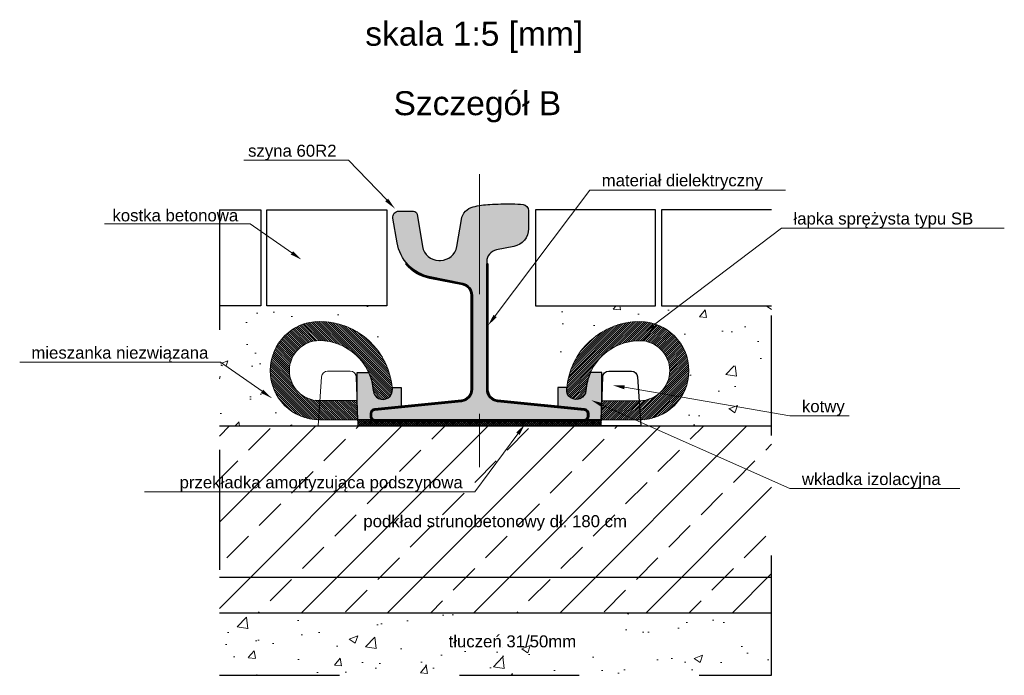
# Model space of a CAD drawing. Header units: feet. Extents: x 211.3 to 241.6, y -209.3 to -192.7.
# Tile 11 of 15: x 227.2 to 228, y -204.7 to -204.2. Entities that reach past the tile are written whole.
import ezdxf
from ezdxf import colors
from ezdxf.entities.mleader import LeaderData, LeaderLine
from ezdxf.enums import TextEntityAlignment as Align
from ezdxf.math import Vec2, Vec3

# ---------------------------------------------------------------- set-up
doc = ezdxf.new("R2010")
doc.units = ezdxf.units.FT
doc.header["$MEASUREMENT"] = 0
doc.linetypes.add('DASHDOT2', pattern=[12.7, 6.35, -3.175, 0, -3.175])
doc.linetypes.add('HIDDEN2', pattern=[0.1875, 0.125, -0.0625])
for name, color, linetype in [('3', 7, 'Continuous'), ('Podkadka sprężysta', 1, 'Continuous'), ('Szyna', 7, 'Continuous')]:
    doc.layers.add(name, color=color, linetype=linetype)
for name, color, linetype, lineweight in [('Beton', 8, 'Continuous', 15), ('Materiał gruntujący', 140, 'Continuous', 15), ('miesz_niezw_', 44, 'Continuous', 15), ('Nawierzchnia asfaltowa', 7, 'Continuous', 15), ('Opis', 7, 'Continuous', 15), ('Osie', 1, 'DASHDOT2', 13), ('Podkład', 7, 'Continuous', 30), ('Sb3', 7, 'Continuous', 15), ('sb4', 7, 'Continuous', 15), ('Tłuczeń', 251, 'Continuous', 15)]:
    doc.layers.add(name, color=color, linetype=linetype, lineweight=lineweight)
doc.layers.add('kostka grafitowa', color=7, linetype='Continuous', lineweight=30, true_color=0x404040)
doc.styles.add('Opis_1_25', font='arial.ttf', dxfattribs={"height": 0.05})
doc.styles.add('Opis_1_5', font='arial.ttf', dxfattribs={"height": 0.01})
pattern_1 = [(49.99999999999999, (0.001087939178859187, -1.773713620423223e-09), (0.07172601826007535, -0.006275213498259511), [0.0075, -0.0825]), (355, (0.001087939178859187, -1.773713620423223e-09), (-0.0138751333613, 0.07521921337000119), [0.006, -0.066]), (100.45144446, (0.007065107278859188, -0.0005229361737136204), (0.0578508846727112, 0.06894399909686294), [0.006374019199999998, -0.07011421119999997]), (46.18420000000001, (0.001087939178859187, 0.01999999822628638), (0.1067241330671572, -0.01655192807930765), [0.01125, -0.12375]), (96.63563549, (0.009981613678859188, 0.01862066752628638), (0.09346619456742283, 0.09741186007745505), [0.0095610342, -0.105171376]), (351.1841639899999, (0.001087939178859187, 0.01999999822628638), (0.09346619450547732, 0.09741186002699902), [0.009000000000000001, -0.0990000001]), (21, (0.01108793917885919, 0.01499999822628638), (0.05969070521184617, -0.04026188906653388), [0.0075, -0.0825]), (326.0000000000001, (0.01108793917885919, 0.01499999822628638), (0.02433153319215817, 0.0725150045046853), [0.006, -0.066]), (71.45144474, (0.01606216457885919, 0.01164484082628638), (0.08402223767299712, 0.03225311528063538), [0.006374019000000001, -0.0701142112]), (37.50000000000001, (0.001087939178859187, -1.773713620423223e-09), (0.001215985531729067, 0.03328938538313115), [0, -0.0652, 0, -0.067, 0, -0.06625]), (7.499999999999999, (0.001087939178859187, -1.773713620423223e-09), (0.02630695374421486, 0.03944117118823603), [0, -0.0382, 0, -0.0637, 0, -0.02525]), (327.5, (-0.02121206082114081, -1.773713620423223e-09), (0.0533822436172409, -0.002255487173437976), [0, -0.025, 0, -0.078, 0, -0.1035]), (317.5, (-0.03121206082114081, -1.773713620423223e-09), (0.05831861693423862, 0.01001049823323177), [0, -0.0325, 0, -0.0518, 0, -0.0735])]
pattern_2 = [(49.99999999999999, (4.326466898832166, 3.734329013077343), (0.07172601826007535, -0.006275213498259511), [0.0075, -0.0825]), (355, (4.326466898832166, 3.734329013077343), (-0.0138751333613, 0.07521921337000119), [0.006, -0.066]), (100.45144446, (4.332444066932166, 3.733806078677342), (0.0578508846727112, 0.06894399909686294), [0.006374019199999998, -0.07011421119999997]), (46.18420000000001, (4.326466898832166, 3.754329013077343), (0.1067241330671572, -0.01655192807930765), [0.01125, -0.12375]), (96.63563549, (4.335360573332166, 3.752949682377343), (0.09346619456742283, 0.09741186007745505), [0.0095610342, -0.105171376]), (351.1841639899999, (4.326466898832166, 3.754329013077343), (0.09346619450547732, 0.09741186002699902), [0.009000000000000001, -0.0990000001]), (21, (4.336466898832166, 3.749329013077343), (0.05969070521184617, -0.04026188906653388), [0.0075, -0.0825]), (326.0000000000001, (4.336466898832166, 3.749329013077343), (0.02433153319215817, 0.0725150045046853), [0.006, -0.066]), (71.45144474, (4.341441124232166, 3.745973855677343), (0.08402223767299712, 0.03225311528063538), [0.006374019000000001, -0.0701142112]), (37.50000000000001, (4.326466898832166, 3.734329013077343), (0.001215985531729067, 0.03328938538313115), [0, -0.0652, 0, -0.067, 0, -0.06625]), (7.499999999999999, (4.326466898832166, 3.734329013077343), (0.02630695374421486, 0.03944117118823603), [0, -0.0382, 0, -0.0637, 0, -0.02525]), (327.5, (4.304166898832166, 3.734329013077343), (0.0533822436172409, -0.002255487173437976), [0, -0.025, 0, -0.078, 0, -0.1035]), (317.5, (4.294166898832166, 3.734329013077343), (0.05831861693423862, 0.01001049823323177), [0, -0.0325, 0, -0.0518, 0, -0.0735])]

msp = doc.modelspace()

# ---------------------------------------------------------------- hatches: boundary and pattern name
h = msp.add_hatch(color=251)
edge = h.paths.add_edge_path()
edge.add_arc((227.4332538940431, -204.4854916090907), 0.04499999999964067, 4.328325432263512, 24.18706103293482, ccw=False)
edge.add_arc((227.4861027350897, -204.481491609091), 0.008000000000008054, 184.3283254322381, 364.3283254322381)
edge.add_arc((227.433253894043, -204.4854916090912), 0.06099999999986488, 4.328325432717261, 5.51846476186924)
edge.add_line((227.4939711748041, -204.4796254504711), (227.501496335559, -204.4796267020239))
edge.add_line((227.501496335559, -204.4796267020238), (227.5015708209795, -204.4960121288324))
edge.add_line((227.5015708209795, -204.4960121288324), (227.4766432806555, -204.4984939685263))
edge.add_line((227.4766432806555, -204.4984939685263), (227.4766416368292, -204.5064935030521))
edge.add_line((227.4766416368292, -204.5064935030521), (227.4652538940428, -204.506491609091))
edge.add_line((227.4652538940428, -204.506491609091), (227.4647014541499, -204.4904576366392))
edge.add_line((227.4647014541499, -204.4904576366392), (227.464705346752, -204.4670527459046))
edge.add_line((227.464705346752, -204.4670527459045), (227.4743034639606, -204.4670543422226))
h = msp.add_hatch(color=251)
edge = h.paths.add_edge_path()
edge.add_arc((227.7002583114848, -204.48553180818), 0.04499999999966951, 155.8129389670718, 175.6716745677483)
edge.add_arc((227.6474094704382, -204.4815318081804), 0.00800000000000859, 175.6716745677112, 355.67167456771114, ccw=False)
edge.add_arc((227.700258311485, -204.4855318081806), 0.06099999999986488, 174.4815352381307, 175.6716745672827, ccw=False)
edge.add_line((227.6395410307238, -204.4796656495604), (227.632015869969, -204.4796669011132))
edge.add_line((227.632015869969, -204.4796669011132), (227.6319413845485, -204.4960523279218))
edge.add_line((227.6319413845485, -204.4960523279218), (227.6568689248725, -204.4985341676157))
edge.add_line((227.6568689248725, -204.4985341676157), (227.6568705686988, -204.5065337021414))
edge.add_line((227.6568705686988, -204.5065337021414), (227.6682583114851, -204.5065318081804))
edge.add_line((227.6682583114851, -204.5065318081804), (227.668810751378, -204.4904978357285))
edge.add_line((227.668810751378, -204.4904978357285), (227.6688068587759, -204.4670929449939))
edge.add_line((227.6688068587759, -204.4670929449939), (227.6592087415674, -204.467094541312))
at = {"layer": 'Beton'}
h = msp.add_hatch(dxfattribs=at)
h.set_pattern_fill('ANSI33', color=256, scale=0.008, style=0)
h.set_pattern_definition([(45, (221.4561908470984, -194.6085855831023), (-0.03592102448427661, 0.03592102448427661), []), (45, (221.4921118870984, -194.6085855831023), (-0.03592102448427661, 0.03592102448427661), [0.0254, -0.0127])])
h.paths.add_polyline_path([(227.8101728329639, -204.6375389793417), (227.810172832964, -204.5115319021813), (227.7012595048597, -204.5115439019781), (227.7012604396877, -204.511557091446), (227.6680876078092, -204.5115626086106), (227.4654291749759, -204.5115963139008), (227.4322563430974, -204.5116018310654), (227.3499331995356, -204.5115826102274), (227.3499331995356, -204.6376155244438)])
h.paths.add_polyline_path([(227.3499331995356, -204.6376155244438), (227.3499331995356, -204.6675301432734), (227.8101728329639, -204.6675206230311), (227.8101728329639, -204.6375389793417)])
at = {"layer": 'Materiał gruntujący'}
h = msp.add_hatch(color=256, dxfattribs=at)
h.dxf.hatch_style = 1
edge = h.paths.add_edge_path()
edge.add_line((227.5727575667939, -204.376585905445), (227.5727575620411, -204.4811360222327))
edge.add_arc((227.5827575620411, -204.4811360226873), 0.009999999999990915, 179.9999973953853, 264.2894042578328)
edge.add_line((227.5817625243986, -204.4910863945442), (227.6540560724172, -204.4983157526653))
edge.add_arc((227.6537575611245, -204.5013008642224), 0.002999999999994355, -2.604696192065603e-06, 84.28940425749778, ccw=False)
edge.add_line((227.6567575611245, -204.5013008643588), (227.6567575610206, -204.5035859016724))
edge.add_arc((227.6537575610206, -204.503585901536), 0.002999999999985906, 269.99999739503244, 359.99999739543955, ccw=False)
edge.add_line((227.6537575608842, -204.506585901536), (227.4797575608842, -204.5065858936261))
edge.add_arc((227.4797575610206, -204.5035858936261), 0.002999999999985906, 179.9999973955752, 269.9999973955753, ccw=False)
edge.add_line((227.4767575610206, -204.5035858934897), (227.4767575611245, -204.501300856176))
edge.add_arc((227.4797575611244, -204.5013008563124), 0.002999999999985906, 95.71059053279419, 179.9999973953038, ccw=False)
edge.add_line((227.4794590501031, -204.4983157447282), (227.551752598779, -204.4910863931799))
edge.add_arc((227.5507575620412, -204.4811360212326), 0.009999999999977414, 275.7105905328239, 359.9999973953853)
edge.add_line((227.5607575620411, -204.4811360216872), (227.5607575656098, -204.4026339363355))
edge.add_arc((227.5507575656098, -204.4026339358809), 0.009999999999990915, 359.9999973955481, 438.6900649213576)
edge.add_line((227.5527187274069, -204.3928281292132), (227.5256441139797, -204.3874132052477))
edge.add_arc((227.5325081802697, -204.3530928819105), 0.03499999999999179, 220.7367080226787, 258.6900649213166, ccw=False)
edge.add_line((227.5059881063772, -204.3759333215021), (227.5052303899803, -204.3765859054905))
edge.add_arc((227.5325081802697, -204.3530928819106), 0.03599999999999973, 220.7367080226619, 258.6900649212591)
edge.add_line((227.5254479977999, -204.3883937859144), (227.5525226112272, -204.3938087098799))
edge.add_arc((227.5507575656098, -204.4026339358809), 0.008999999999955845, -2.604470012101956e-06, 78.6900649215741, ccw=False)
edge.add_line((227.5597575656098, -204.40263393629), (227.5597575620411, -204.4811360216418))
edge.add_arc((227.5507575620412, -204.4811360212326), 0.008999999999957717, 275.71059053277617, 359.9999973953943, ccw=False)
edge.add_line((227.5516530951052, -204.4900913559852), (227.4793595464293, -204.4973207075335))
edge.add_arc((227.4797575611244, -204.5013008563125), 0.003999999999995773, 95.71059053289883, 179.9999973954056)
edge.add_line((227.4757575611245, -204.5013008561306), (227.4757575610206, -204.5035858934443))
edge.add_arc((227.4797575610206, -204.5035858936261), 0.003999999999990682, 179.9999973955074, 269.9999973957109)
edge.add_line((227.4797575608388, -204.5075858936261), (227.6537575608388, -204.507585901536))
edge.add_arc((227.6537575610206, -204.503585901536), 0.003999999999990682, 269.9999973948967, 359.9999973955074)
edge.add_line((227.6577575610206, -204.5035859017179), (227.6577575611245, -204.5013008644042))
edge.add_arc((227.6537575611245, -204.5013008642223), 0.003999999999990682, 359.9999973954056, 444.2894042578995)
edge.add_line((227.6541555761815, -204.4973207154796), (227.5818620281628, -204.4900913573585))
edge.add_arc((227.5827575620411, -204.4811360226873), 0.00899999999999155, 179.9999973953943, 264.2894042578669, ccw=False)
edge.add_line((227.5737575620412, -204.4811360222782), (227.5737575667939, -204.3765859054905))
edge.add_line((227.5737575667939, -204.3765859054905), (227.5727575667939, -204.376585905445))
at = {"layer": 'miesz_niezw_'}
h = msp.add_hatch(dxfattribs=at)
h.set_pattern_fill('AR-CONC', color=256, scale=0.01, style=0)
h.set_pattern_definition(pattern_1)
edge = h.paths.add_edge_path()
edge.add_line((227.3510211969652, -204.4115085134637), (227.3510211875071, -204.4615085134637))
edge.add_line((227.3510211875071, -204.4615085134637), (227.3935357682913, -204.4615085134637))
edge.add_arc((227.4343418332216, -204.4654916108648), 0.04100000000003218, 105.8918047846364, 174.4249955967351, ccw=False)
edge.add_arc((227.434637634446, -204.483507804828), 0.05859332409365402, 20.518049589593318, 101.34123972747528, ccw=False)
edge.add_line((227.4895139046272, -204.4629707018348), (227.4895139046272, -204.4115838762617))
edge.add_line((227.4895139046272, -204.4115838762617), (227.3510211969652, -204.4115085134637))
h = msp.add_hatch(dxfattribs=at)
h.set_pattern_fill('AR-CONC', color=256, scale=0.01, style=0)
h.set_pattern_definition(pattern_1)
edge = h.paths.add_edge_path()
edge.add_line((227.8101728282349, -204.4115085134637), (227.810172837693, -204.4615085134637))
edge.add_line((227.810172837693, -204.4615085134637), (227.739979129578, -204.4615085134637))
edge.add_arc((227.6991730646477, -204.4654916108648), 0.04100000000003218, 5.575004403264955, 74.10819521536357)
edge.add_arc((227.6988772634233, -204.483507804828), 0.05859332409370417, 78.65876027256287, 159.4819504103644)
edge.add_line((227.6440009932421, -204.4629707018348), (227.6133099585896, -204.4820818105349))
edge.add_line((227.6133099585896, -204.4820818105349), (227.6133098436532, -204.4115838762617))
edge.add_line((227.6133098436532, -204.4115838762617), (227.8101728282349, -204.4115085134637))
h = msp.add_hatch(dxfattribs=at)
h.set_pattern_fill('AR-CONC', color=256, scale=0.01, style=0)
h.set_pattern_definition(pattern_2)
edge = h.paths.add_edge_path()
edge.add_line((227.3499332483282, -204.46150851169), (227.349933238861, -204.5115570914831))
edge.add_line((227.349933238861, -204.5115570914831), (227.4322545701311, -204.5115570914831))
edge.add_line((227.4322545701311, -204.5115570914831), (227.432608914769, -204.5065576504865))
edge.add_arc((227.4332547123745, -204.4655626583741), 0.04100007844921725, 174.3252376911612, 269.0974893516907, ccw=False)
edge.add_line((227.392455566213, -204.46150851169), (227.3499332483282, -204.46150851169))
h = msp.add_hatch(dxfattribs=at)
h.set_pattern_fill('AR-CONC', color=256, scale=0.01, style=0)
h.set_pattern_definition(pattern_2)
edge = h.paths.add_edge_path()
edge.add_line((227.7835816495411, -204.46150851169), (227.7835816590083, -204.5115570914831))
edge.add_line((227.7835816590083, -204.5115570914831), (227.7012603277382, -204.5115570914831))
edge.add_line((227.7012603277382, -204.5115570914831), (227.7009059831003, -204.5065576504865))
edge.add_arc((227.7002601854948, -204.4655626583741), 0.04100007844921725, 270.9025106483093, 365.6747623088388)
edge.add_line((227.7410593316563, -204.46150851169), (227.7835816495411, -204.46150851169))
at = {"layer": 'Podkadka sprężysta'}
h = msp.add_hatch(dxfattribs=at)
h.set_pattern_fill('ANSI37', color=256, style=0)
h.set_pattern_definition([(135.0095291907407, (227.5667583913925, -204.5115794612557), (0.0008837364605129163, 0.0008840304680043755), []), (45.00952919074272, (227.5667583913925, -204.5115794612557), (0.0008840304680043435, -0.0008837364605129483), [])])
h.paths.add_polyline_path([(227.6680881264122, -204.5115475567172), (227.6682596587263, -204.5065690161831), (227.465255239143, -204.50659634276), (227.4654291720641, -204.5115698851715)])
at = {"layer": 'sb4'}
h = msp.add_hatch(dxfattribs=at)
h.set_pattern_fill('ANSI31', color=256, scale=0.01, angle=0.009529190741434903, style=0)
h.set_pattern_definition([(134.9904708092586, (227.1537801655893, -204.7146295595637), (0.0008840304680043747, 0.0008837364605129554), [])])
edge = h.paths.add_edge_path()
edge.add_line((227.4652538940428, -204.506491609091), (227.4332538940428, -204.506491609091))
edge.add_arc((227.4332538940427, -204.465491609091), 0.04099999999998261, 90.00000000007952, 270.0000000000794, ccw=False)
edge.add_arc((227.4332538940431, -204.4854916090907), 0.06099999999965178, 4.3283254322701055, 90.00000000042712, ccw=False)
edge.add_arc((227.4861027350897, -204.481491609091), 0.008000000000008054, -175.67167456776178, 4.328325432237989, ccw=False)
edge.add_arc((227.4332538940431, -204.4854916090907), 0.04499999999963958, 4.328325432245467, 90.00000000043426)
edge.add_arc((227.4332538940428, -204.465491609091), 0.02499999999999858, 90, 270)
edge.add_line((227.4332538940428, -204.490491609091), (227.464703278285, -204.490510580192))
edge.add_line((227.464703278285, -204.490510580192), (227.4652538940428, -204.506491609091))
h = msp.add_hatch(dxfattribs=at)
h.set_pattern_fill('ANSI31', color=256, scale=0.01, angle=0.009529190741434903, style=0)
h.set_pattern_definition([(45.00952919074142, (227.9797320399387, -204.714669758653), (-0.0008840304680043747, 0.0008837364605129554), [])])
edge = h.paths.add_edge_path()
edge.add_line((227.6682583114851, -204.5065318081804), (227.7002583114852, -204.5065318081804))
edge.add_arc((227.7002583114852, -204.4655318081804), 0.04099999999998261, 269.9999999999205, 449.9999999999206)
edge.add_arc((227.7002583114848, -204.4855318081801), 0.06099999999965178, 89.99999999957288, 175.6716745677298)
edge.add_arc((227.6474094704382, -204.4815318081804), 0.00800000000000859, 175.6716745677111, 355.6716745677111)
edge.add_arc((227.7002583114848, -204.48553180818), 0.04499999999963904, 89.99999999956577, 175.6716745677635, ccw=False)
edge.add_arc((227.7002583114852, -204.4655318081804), 0.02499999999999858, -90, 90, ccw=False)
edge.add_line((227.7002583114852, -204.4905318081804), (227.6688142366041, -204.4905511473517))
edge.add_line((227.6688142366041, -204.4905511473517), (227.6682583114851, -204.5065318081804))
at = {"layer": 'Szyna'}
h = msp.add_hatch(color=256, dxfattribs=at)
edge = h.paths.add_edge_path()
edge.add_arc((227.5925075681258, -204.3472888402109), 0.01499999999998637, 281.30992986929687, 359.9999973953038, ccw=False)
edge.add_line((227.5954493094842, -204.3619975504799), (227.5807964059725, -204.3649281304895))
edge.add_arc((227.5827575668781, -204.3747339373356), 0.009999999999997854, 101.3099298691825, 179.9999973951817)
edge.add_line((227.5727575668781, -204.374733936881), (227.5727575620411, -204.4811360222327))
edge.add_arc((227.5827575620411, -204.4811360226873), 0.009999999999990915, 179.9999973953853, 264.2894042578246)
edge.add_line((227.5817625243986, -204.4910863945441), (227.6540560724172, -204.4983157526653))
edge.add_arc((227.6537575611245, -204.5013008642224), 0.002999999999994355, -2.604696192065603e-06, 84.28940425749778, ccw=False)
edge.add_line((227.6567575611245, -204.5013008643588), (227.6567575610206, -204.5035859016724))
edge.add_arc((227.6537575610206, -204.503585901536), 0.003000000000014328, 269.9999973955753, 359.99999739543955, ccw=False)
edge.add_line((227.6537575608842, -204.506585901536), (227.4797575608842, -204.5065858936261))
edge.add_arc((227.4797575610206, -204.5035858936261), 0.002999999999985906, 179.9999973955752, 269.9999973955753, ccw=False)
edge.add_line((227.4767575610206, -204.5035858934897), (227.4767575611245, -204.501300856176))
edge.add_arc((227.4797575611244, -204.5013008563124), 0.002999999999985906, 95.71059053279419, 179.9999973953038, ccw=False)
edge.add_line((227.4794590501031, -204.4983157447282), (227.551752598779, -204.4910863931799))
edge.add_arc((227.5507575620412, -204.4811360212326), 0.009999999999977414, 275.7105905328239, 359.9999973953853)
edge.add_line((227.5607575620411, -204.4811360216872), (227.5607575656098, -204.4026339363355))
edge.add_arc((227.5507575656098, -204.4026339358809), 0.009999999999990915, 359.9999973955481, 438.6900649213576)
edge.add_line((227.5527187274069, -204.3928281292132), (227.5256441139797, -204.3874132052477))
edge.add_arc((227.5325081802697, -204.3530928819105), 0.03499999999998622, 189.4623196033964, 258.6900649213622, ccw=False)
edge.add_line((227.497984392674, -204.3588468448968), (227.4945779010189, -204.3384078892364))
edge.add_arc((227.4995098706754, -204.3375858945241), 0.00499999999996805, 89.99999739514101, 189.462319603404, ccw=False)
edge.add_line((227.4995098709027, -204.3325858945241), (227.5116825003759, -204.3325858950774))
edge.add_arc((227.5116825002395, -204.3355858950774), 0.003000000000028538, 9.46231960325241, 89.99999739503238, ccw=False)
edge.add_line((227.5146416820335, -204.33509269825), (227.5191353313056, -204.362054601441))
edge.add_arc((227.5327475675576, -204.359785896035), 0.01379999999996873, 189.4623196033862, 269.9999973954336)
edge.add_line((227.5327475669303, -204.373585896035), (227.5342675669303, -204.3735858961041))
edge.add_arc((227.5342675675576, -204.3597858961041), 0.01379999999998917, 269.9999973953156, 350.5376751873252)
edge.add_line((227.5478798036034, -204.3620546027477), (227.5516454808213, -204.3394605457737))
edge.add_arc((227.564468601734, -204.3415977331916), 0.01300000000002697, 103.18195492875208, 170.5376751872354, ccw=False)
edge.add_arc((227.579747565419, -204.4068323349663), 0.07999999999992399, 93.18676467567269, 103.18195492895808, ccw=False)
edge.add_arc((227.5919775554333, -204.6264921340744), 0.2999999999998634, 89.61715456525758, 93.18676467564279, ccw=False)
edge.add_arc((227.5934475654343, -204.4064970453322), 0.07999999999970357, 83.0617223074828, 89.61715456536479, ccw=False)
edge.add_arc((227.6025075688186, -204.3320462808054), 0.005000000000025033, -2.6048589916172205e-06, 83.06172230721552, ccw=False)
edge.add_line((227.6075075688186, -204.3320462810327), (227.6075075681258, -204.3472888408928))
at = {"layer": 'Tłuczeń'}
h = msp.add_hatch(dxfattribs=at)
h.set_pattern_fill('AR-CONC', color=256, scale=0.01, style=0)
h.set_pattern_definition([(49.99999999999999, (216.5963048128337, -206.7220703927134), (0.07172601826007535, -0.006275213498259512), [0.007500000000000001, -0.08250000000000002]), (355, (216.5963048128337, -206.7220703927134), (-0.0138751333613, 0.0752192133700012), [0.006, -0.066]), (100.4514, (216.6022819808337, -206.7225933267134), (0.05785093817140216, 0.06894395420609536), [0.006374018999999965, -0.0701142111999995]), (46.18420000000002, (216.5963048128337, -206.7020703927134), (0.1067241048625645, -0.01655190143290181), [0.01124999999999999, -0.1237499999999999]), (96.63559999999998, (216.6051984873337, -206.7034497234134), (0.09346627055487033, 0.09741178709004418), [0.009561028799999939, -0.1051712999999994]), (351.1842, (216.5963048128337, -206.7020703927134), (0.09346619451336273, 0.09741186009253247), [0.009000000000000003, -0.09900000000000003]), (21, (216.6063048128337, -206.7070703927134), (0.05969070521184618, -0.04026188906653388), [0.007500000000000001, -0.08250000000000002]), (326.0000000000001, (216.6063048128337, -206.7070703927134), (0.02433153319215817, 0.07251500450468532), [0.006, -0.066]), (71.4514, (216.6112790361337, -206.7104255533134), (0.08402226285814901, 0.03225304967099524), [0.006374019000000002, -0.0701142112]), (37.50000000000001, (216.5963048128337, -206.7220703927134), (0.001215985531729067, 0.03328938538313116), [0, -0.06520000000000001, 0, -0.067, 0, -0.06625000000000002]), (7.500000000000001, (216.5963048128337, -206.7220703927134), (0.02630695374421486, 0.03944117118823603), [0, -0.0382, 0, -0.0637, 0, -0.02525]), (327.5, (216.5740048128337, -206.7220703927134), (0.05338224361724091, -0.00225548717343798), [0, -0.025, 0, -0.07800000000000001, 0, -0.1035]), (317.5, (216.5640048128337, -206.7220703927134), (0.05831861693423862, 0.01001049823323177), [0, -0.0325, 0, -0.05180000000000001, 0, -0.0735])])
h.paths.add_polyline_path([(227.8101728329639, -204.7194501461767), (227.8101728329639, -204.6675311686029), (227.3499331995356, -204.667582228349), (227.3499331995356, -204.7194501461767)])
h.paths.add_polyline_path([(227.5384216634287, -204.6988514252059), (227.5877941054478, -204.6988514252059), (227.5877941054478, -204.6835240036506), (227.5384216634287, -204.6835240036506)], flags=24)

# ---------------------------------------------------------------- linework, layer by layer
for p, q in [((227.4766419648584, -204.4985949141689), (227.4766429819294, -204.5065944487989)), ((227.6568711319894, -204.4985947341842), (227.6568721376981, -204.5065644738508))]:
    msp.add_line(p, q)
for points in [[(227.4743034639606, -204.4670543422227, -0.08686759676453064), (227.4781255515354, -204.4820953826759, 1.000000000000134), (227.494079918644, -204.4808878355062, 0.005193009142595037), (227.4939711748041, -204.4796254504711), (227.501496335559, -204.4796267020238), (227.5015708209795, -204.4960121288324), (227.4766432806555, -204.4984939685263), (227.4766416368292, -204.5064935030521), (227.4652538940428, -204.506491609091), (227.4647014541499, -204.4904576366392), (227.464705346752, -204.4670527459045)], [(227.6592087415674, -204.467094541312, 0.08686759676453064), (227.6553866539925, -204.4821355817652, -1.000000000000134), (227.639432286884, -204.4809280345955, -0.005193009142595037), (227.6395410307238, -204.4796656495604), (227.632015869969, -204.4796669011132), (227.6319413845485, -204.4960523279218), (227.6568689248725, -204.4985341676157), (227.6568705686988, -204.5065337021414), (227.6682583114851, -204.5065318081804), (227.668810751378, -204.4904978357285), (227.6688068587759, -204.4670929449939)]]:
    msp.add_lwpolyline(points, format="xyb", close=True)
at = {"layer": '3', "linetype": 'HIDDEN2', "ltscale": 0.1}
msp.add_lwpolyline([(227.349933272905, -204.3315836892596), (227.3499331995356, -204.7194501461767), (227.8101728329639, -204.7194501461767), (227.8101728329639, -204.3222288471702)], dxfattribs=at)
at = {"layer": 'kostka grafitowa'}
for points in [[(227.349933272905, -204.3315836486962), (227.3845139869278, -204.3315837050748), (227.3845138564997, -204.4115837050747), (227.3499332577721, -204.4115836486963)], [(227.8101728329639, -204.3315835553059), (227.7183097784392, -204.3315837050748), (227.7183099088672, -204.4115837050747), (227.8101728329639, -204.411583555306)]]:
    msp.add_lwpolyline(points, dxfattribs=at)
for points in [[(227.3895139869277, -204.3315837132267), (227.4895140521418, -204.3315838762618), (227.4895139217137, -204.4115838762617), (227.3895138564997, -204.4115837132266)], [(227.7133097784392, -204.3315837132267), (227.6133097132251, -204.3315838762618), (227.6133098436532, -204.4115838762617), (227.7133099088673, -204.4115837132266)]]:
    msp.add_lwpolyline(points, close=True, dxfattribs=at)
at = {"layer": 'Materiał gruntujący', "lineweight": 35}
msp.add_lwpolyline([(227.5727575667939, -204.376585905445), (227.5727575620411, -204.4811360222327, 0.3853135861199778), (227.5817625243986, -204.4910863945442), (227.6540560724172, -204.4983157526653, -0.3853135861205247), (227.6567575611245, -204.5013008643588), (227.6567575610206, -204.5035859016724, -0.4142135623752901), (227.6537575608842, -204.506585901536), (227.4797575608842, -204.5065858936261, -0.4142135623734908), (227.4767575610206, -204.5035858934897), (227.4767575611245, -204.501300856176, -0.3853135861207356), (227.4794590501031, -204.4983157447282), (227.551752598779, -204.49108639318, 0.3853135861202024), (227.5607575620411, -204.4811360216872), (227.5607575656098, -204.4026339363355, 0.3575107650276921), (227.5527187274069, -204.3928281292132), (227.5256441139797, -204.3874132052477, -0.1671333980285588), (227.5059881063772, -204.3759333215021), (227.5052303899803, -204.3765859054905, 0.1671333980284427), (227.5254479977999, -204.3883937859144), (227.5525226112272, -204.39380870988, -0.3575107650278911), (227.5597575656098, -204.40263393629), (227.5597575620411, -204.4811360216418, -0.3853135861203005), (227.5516530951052, -204.4900913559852), (227.4793595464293, -204.4973207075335, 0.3853135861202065), (227.4757575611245, -204.5013008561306), (227.4757575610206, -204.5035858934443, 0.414213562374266), (227.4797575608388, -204.5075858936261), (227.6537575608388, -204.507585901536, 0.414213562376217), (227.6577575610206, -204.5035859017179), (227.6577575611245, -204.5013008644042, 0.3853135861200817), (227.6541555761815, -204.4973207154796), (227.5818620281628, -204.4900913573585, -0.3853135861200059), (227.5737575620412, -204.4811360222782), (227.5737575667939, -204.3765859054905)], format="xyb", close=True, dxfattribs=at)
at = {"layer": 'Nawierzchnia asfaltowa'}
msp.add_lwpolyline([(227.8101728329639, -204.6675206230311), (227.3499331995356, -204.6675301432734)], dxfattribs=at)
at = {"layer": 'Osie', "ltscale": 0.002}
msp.add_line((227.5667574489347, -204.3016259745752), (227.5667574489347, -204.5458210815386), dxfattribs=at)
at = {"layer": 'Podkadka sprężysta'}
msp.add_lwpolyline([(227.6680881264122, -204.5115475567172), (227.6682596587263, -204.5065690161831), (227.465255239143, -204.50659634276), (227.4654291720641, -204.5115698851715)], close=True, dxfattribs=at)
at = {"layer": 'Podkład'}
msp.add_line((227.3499331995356, -204.6376155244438), (227.8101728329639, -204.6375389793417), dxfattribs=at)
msp.add_lwpolyline([(227.6680881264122, -204.5115475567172), (227.669502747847, -204.4707722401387, -0.4041133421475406), (227.6745005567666, -204.4659460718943), (227.6933821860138, -204.4659492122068, -0.3936855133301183), (227.6983689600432, -204.4705973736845), (227.7012574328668, -204.5115439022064)], format="xyb", close=True, dxfattribs=at)
for points in [[(227.3499331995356, -204.5115826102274), (227.8101728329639, -204.5115319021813)], [(227.8101728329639, -204.6675311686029), (227.3499331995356, -204.667582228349)]]:
    msp.add_lwpolyline(points, dxfattribs=at)
at = {"layer": 'Sb3'}
for p, q in [((227.5015686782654, -204.4961047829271), (227.4764861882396, -204.498610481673)), ((227.6319405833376, -204.4961042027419), (227.6568711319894, -204.4985947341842))]:
    msp.add_line(p, q, dxfattribs=at)
msp.add_lwpolyline([(227.4654291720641, -204.5115698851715), (227.4640245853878, -204.4708032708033, 0.4041133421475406), (227.4590283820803, -204.4659754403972), (227.4401467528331, -204.4659723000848, 0.3936855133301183), (227.4351584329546, -204.4706188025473), (227.4322563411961, -204.5115735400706), (227.4654291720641, -204.5115698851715)], format="xyb", dxfattribs=at)
at = {"layer": 'sb4'}
for points in [[(227.4652538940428, -204.506491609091), (227.4332538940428, -204.506491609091, -1), (227.4332538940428, -204.424491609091, -0.3922565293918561), (227.494079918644, -204.4808878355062, -1.000000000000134), (227.4781255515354, -204.4820953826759, 0.3922565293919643), (227.4332538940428, -204.440491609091, 0.9999999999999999), (227.4332538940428, -204.490491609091), (227.464703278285, -204.490510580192)], [(227.6682583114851, -204.5065318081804), (227.7002583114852, -204.5065318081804, 1), (227.7002583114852, -204.4245318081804, 0.3922565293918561), (227.639432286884, -204.4809280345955, 1.000000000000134), (227.6553866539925, -204.4821355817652, -0.3922565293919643), (227.7002583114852, -204.4405318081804, -0.9999999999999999), (227.7002583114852, -204.4905318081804), (227.6688142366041, -204.4905511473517)]]:
    msp.add_lwpolyline(points, format="xyb", close=True, dxfattribs=at)
at = {"layer": 'Szyna'}
msp.add_lwpolyline([(227.6075075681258, -204.3472888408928, -0.3575107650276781), (227.5954493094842, -204.3619975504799), (227.5807964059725, -204.3649281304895, 0.3575107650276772), (227.5727575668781, -204.374733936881), (227.5727575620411, -204.4811360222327, 0.3853135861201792), (227.5817625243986, -204.4910863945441), (227.6540560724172, -204.4983157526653, -0.3853135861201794), (227.6567575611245, -204.5013008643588), (227.6567575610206, -204.5035859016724, -0.414213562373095), (227.6537575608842, -204.506585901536), (227.4797575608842, -204.5065858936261, -0.414213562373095), (227.4767575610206, -204.5035858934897), (227.4767575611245, -204.501300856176, -0.3853135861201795), (227.4794590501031, -204.4983157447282), (227.551752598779, -204.49108639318, 0.385313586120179), (227.5607575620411, -204.4811360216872), (227.5607575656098, -204.4026339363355, 0.357510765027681), (227.5527187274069, -204.3928281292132), (227.5256441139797, -204.3874132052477, -0.3115981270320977), (227.497984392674, -204.3588468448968), (227.4945779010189, -204.3384078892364, -0.4634545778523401), (227.4995098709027, -204.3325858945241), (227.5116825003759, -204.3325858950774, -0.3666293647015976), (227.5146416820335, -204.33509269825), (227.5191353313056, -204.362054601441, 0.3666293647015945), (227.5327475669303, -204.373585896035), (227.5342675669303, -204.3735858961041, 0.3666293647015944), (227.5478798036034, -204.3620546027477), (227.5516454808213, -204.3394605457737), (227.5516454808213, -204.3394605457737, -0.3026593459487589), (227.5615040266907, -204.3289402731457, -0.04363991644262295), (227.5753002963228, -204.3269560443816, -0.01557662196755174), (227.5939821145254, -204.3264988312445), (227.5939821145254, -204.3264988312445, -0.02861127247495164), (227.6031115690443, -204.3270828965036, -0.3791741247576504), (227.6075075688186, -204.3320462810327)], format="xyb", close=True, dxfattribs=at)

# ---------------------------------------------------------------- texts
at = {"layer": 'Opis', "style": 'Opis_1_25'}
for s, p in [('podkład strunobetonowy dł. 180 cm', (227.4699063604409, -204.5859736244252)), ('tłuczeń 31/50mm', (227.540976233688, -204.6861331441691))]:
    msp.add_text(s, height=0.01, dxfattribs=at).set_placement(p, align=Align.TOP_LEFT)
at = {"layer": 'Opis', "char_height": 0.02, "attachment_point": 1, "style": 'Opis_1_5'}
for s, insert in [('\\pxi8.459;skala 1:5 [mm]', (227.3023257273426, -204.1746958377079)), ('\\pi0.16918; Szczegół B', (227.3181509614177, -204.2325848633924))]:
    msp.add_mtext_dynamic_manual_height_columns(s, width=0.5173583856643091, gutter_width=0.25, heights=[0], dxfattribs=dict(at, insert=insert))

# ---------------------------------------------------------------- leaders
at = {"layer": 'Opis'}
ml = msp.add_multileader_mtext('Standard', dxfattribs=at)
ml.set_content('szyna 60R2  ', color=256, style='Opis_1_25')
ml.set_leader_properties(color=256, linetype='ByLayer', lineweight=-1)
ml.build(insert=Vec2(0, 0))
ml.multileader.update_dxf_attribs({"has_dogleg": 0, "text_left_attachment_type": 5, "text_right_attachment_type": 5, "text_bottom_attachment_type": 10, "dogleg_length": 0.15, "arrow_head_size": 0.01})
ctx = ml.context
ctx.base_point, ctx.char_height, ctx.arrow_head_size, ctx.landing_gap_size, ctx.plane_origin = Vec3(227.3649818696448, -204.2901638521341), 0.01, 0.01, 0.01, Vec3(227.5583374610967, -204.4621234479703)
ctx.left_attachment, ctx.right_attachment, ctx.text_align_type = 5, 5, 2
notes = []
notes.append((ctx, [(1, (1, 1, 0), (227.607587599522, -204.2901638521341), (-1, 0), 0.15, [(0, [(227.4962811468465, -204.330455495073)], 0, [])])]))
ctx.mtext.insert, ctx.mtext.alignment, ctx.mtext.flow_direction = Vec3(227.447587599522, -204.2771829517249), 3, 5
ml = msp.add_multileader_mtext('Standard', dxfattribs=at)
ml.set_content('\\pxsm1;materiał dielektryczny', color=256, style='Opis_1_25')
ml.set_leader_properties(color=256, linetype='ByLayer', lineweight=-1)
ml.build(insert=Vec2(0, 0))
ml.multileader.update_dxf_attribs({"has_dogleg": 0, "text_left_attachment_type": 5, "text_right_attachment_type": 5, "text_bottom_attachment_type": 10, "dogleg_length": 0.15, "arrow_head_size": 0.01})
ctx = ml.context
ctx.base_point, ctx.char_height, ctx.arrow_head_size, ctx.landing_gap_size, ctx.plane_origin = Vec3(227.6585772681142, -204.315209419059), 0.01, 0.01, 0.01, Vec3(227.5583374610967, -204.4182271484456)
ctx.left_attachment, ctx.right_attachment = 5, 5
notes.append((ctx, [(0, (1, 1, 0), (227.6285772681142, -204.315209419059), (1, 0), 0.03, [(0, [(227.5737575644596, -204.4279349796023)], 0, [])])]))
ctx.mtext.insert, ctx.mtext.flow_direction = Vec3(227.6685772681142, -204.3018760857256), 5
ml = msp.add_multileader_mtext('Standard', dxfattribs=at)
ml.set_content('{\\fArial|b0|i0|c238|p34;kostka betonowa}', color=256, style='Opis_1_25')
ml.set_leader_properties(color=256, linetype='ByLayer', lineweight=-1)
ml.build(insert=Vec2(0, 0))
ml.multileader.update_dxf_attribs({"has_dogleg": 0, "text_left_attachment_type": 5, "text_right_attachment_type": 5, "text_bottom_attachment_type": 10, "dogleg_length": 0.15, "arrow_head_size": 0.01})
ctx = ml.context
ctx.base_point, ctx.char_height, ctx.arrow_head_size, ctx.landing_gap_size, ctx.plane_origin = Vec3(227.2522728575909, -204.3430665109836), 0.01, 0.01, 0.01, Vec3(227.3893888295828, -204.3594310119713)
ctx.left_attachment, ctx.right_attachment, ctx.text_align_type = 5, 5, 2
notes.append((ctx, [(1, (1, 1, 0), (227.5255948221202, -204.3430665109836), (-1, 0), 0.15, [(0, [(227.4185821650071, -204.3730844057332)], 0, [])])]))
ctx.mtext.insert, ctx.mtext.alignment, ctx.mtext.flow_direction = Vec3(227.3655948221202, -204.3310665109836), 3, 5
ml = msp.add_multileader_mtext('Standard', dxfattribs=at)
ml.set_content('łapka sprężysta typu SB', color=256, style='Opis_1_5')
ml.set_leader_properties(color=256, linetype='ByLayer', lineweight=-1)
ml.build(insert=Vec2(0, 0))
ml.multileader.update_dxf_attribs({"has_dogleg": 0, "text_left_attachment_type": 5, "text_right_attachment_type": 5, "text_bottom_attachment_type": 10, "dogleg_length": 0.15, "arrow_head_size": 0.01})
ctx = ml.context
ctx.base_point, ctx.char_height, ctx.arrow_head_size, ctx.landing_gap_size, ctx.plane_origin = Vec3(227.8184492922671, -204.3468159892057), 0.01, 0.01, 0.01, Vec3(227.5080658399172, -204.3930731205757)
ctx.left_attachment, ctx.right_attachment = 5, 5
notes.append((ctx, [(0, (1, 1, 0), (227.6684492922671, -204.3468159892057), (1, 0), 0.15, [(0, [(227.7038744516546, -204.4336262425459)], 0, [])])]))
ctx.mtext.insert, ctx.mtext.flow_direction = Vec3(227.8284492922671, -204.3337054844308), 5
ml = msp.add_multileader_mtext('Standard', dxfattribs=at)
ml.set_content('{\\fArial|b0|i0|c238|p34;mieszanka niezwiązana}', color=256, style='Opis_1_25')
ml.set_leader_properties(color=256, linetype='ByLayer', lineweight=-1)
ml.build(insert=Vec2(0, 0))
ml.multileader.update_dxf_attribs({"has_dogleg": 0, "text_left_attachment_type": 5, "text_right_attachment_type": 5, "text_bottom_attachment_type": 10, "dogleg_length": 0.15, "arrow_head_size": 0.01})
ctx = ml.context
ctx.base_point, ctx.char_height, ctx.arrow_head_size, ctx.landing_gap_size, ctx.plane_origin = Vec3(227.1846914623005, -204.4584570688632), 0.01, 0.01, 0.01, Vec3(227.3645086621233, -204.4748215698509)
ctx.left_attachment, ctx.right_attachment, ctx.text_align_type = 5, 5, 2
notes.append((ctx, [(1, (1, 1, 0), (227.5007146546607, -204.4584570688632), (-1, 0), 0.15, [(0, [(227.3937019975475, -204.4884749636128)], 0, [])])]))
ctx.mtext.insert, ctx.mtext.alignment, ctx.mtext.flow_direction = Vec3(227.3407146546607, -204.4455239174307), 3, 5
ml = msp.add_multileader_mtext('Standard', dxfattribs=at)
ml.set_content('kotwy', color=256, style='Opis_1_25')
ml.set_leader_properties(color=256, linetype='ByLayer', lineweight=-1)
ml.build(insert=Vec2(0, 0))
ml.multileader.update_dxf_attribs({"has_dogleg": 0, "text_left_attachment_type": 5, "text_right_attachment_type": 5, "text_bottom_attachment_type": 10, "dogleg_length": 0.15, "arrow_head_size": 0.01})
ctx = ml.context
ctx.base_point, ctx.char_height, ctx.arrow_head_size, ctx.landing_gap_size, ctx.plane_origin = Vec3(227.8254696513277, -204.5031063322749), 0.01, 0.01, 0.01, Vec3(227.6777384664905, -204.4776898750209)
ctx.left_attachment, ctx.right_attachment = 5, 5
notes.append((ctx, [(0, (1, 1, 0), (227.7954696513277, -204.5031063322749), (1, 0), 0.03, [(0, [(227.6777384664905, -204.4776898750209)], 0, [])])]))
ctx.mtext.insert, ctx.mtext.flow_direction = Vec3(227.8354696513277, -204.49016635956), 5
ml = msp.add_multileader_mtext('Standard', dxfattribs=at)
ml.set_content('wkładka izolacyjna', color=256, style='Opis_1_25')
ml.set_leader_properties(color=256, linetype='ByLayer', lineweight=-1)
ml.build(insert=Vec2(0, 0))
ml.multileader.update_dxf_attribs({"has_dogleg": 0, "text_left_attachment_type": 5, "text_right_attachment_type": 5, "text_bottom_attachment_type": 10, "dogleg_length": 0.15, "arrow_head_size": 0.01})
ctx = ml.context
ctx.base_point, ctx.char_height, ctx.arrow_head_size, ctx.landing_gap_size, ctx.plane_origin = Vec3(227.8254696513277, -204.563780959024), 0.01, 0.01, 0.01, Vec3(227.6489036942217, -204.4816187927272)
ctx.left_attachment, ctx.right_attachment = 5, 5
notes.append((ctx, [(1, (1, 1, 0), (227.6754696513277, -204.563780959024), (1, 0), 0.15, [(0, [(227.6597982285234, -204.4900861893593)], 0, [])])]))
ctx.mtext.insert, ctx.mtext.flow_direction = Vec3(227.8354696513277, -204.5508409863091), 5
ml = msp.add_multileader_mtext('Standard', dxfattribs=at)
ml.set_content(' przekładka amortyzująca podszynowa', color=256, style='Opis_1_25')
ml.set_leader_properties(color=256, linetype='ByLayer', lineweight=-1)
ml.build(insert=Vec2(0, 0))
ml.multileader.update_dxf_attribs({"has_dogleg": 0, "text_left_attachment_type": 5, "text_right_attachment_type": 5, "text_bottom_attachment_type": 10, "dogleg_length": 0.15, "arrow_head_size": 0.01})
ctx = ml.context
ctx.base_point, ctx.char_height, ctx.arrow_head_size, ctx.landing_gap_size, ctx.plane_origin = Vec3(227.3034207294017, -204.5665186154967), 0.01, 0.01, 0.01, Vec3(227.6908862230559, -204.5095342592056)
ctx.left_attachment, ctx.right_attachment, ctx.text_align_type = 5, 5, 2
notes.append((ctx, [(0, (1, 1, 0), (227.5927658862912, -204.5665186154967), (-1, 0), 0.03, [(0, [(227.6047303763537, -204.5100198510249)], 0, [])])]))
ctx.mtext.insert, ctx.mtext.alignment, ctx.mtext.flow_direction = Vec3(227.5527658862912, -204.5535786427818), 3, 5
for ctx, leaders in notes:
    for number, flags, end, landing, length, lines in leaders:
        leader = LeaderData()
        leader.index, (leader.has_last_leader_line, leader.has_dogleg_vector, leader.attachment_direction) = number, flags
        leader.last_leader_point, leader.dogleg_vector, leader.dogleg_length = Vec3(end), Vec3(landing), length
        for number, points, colour, breaks in lines:
            line = LeaderLine()
            line.index, line.vertices, line.color, line.breaks = number, Vec3.list(points), colors.encode_raw_color(colour), breaks
            leader.lines.append(line)
        ctx.leaders.append(leader)

doc.saveas('drawing.dxf')
